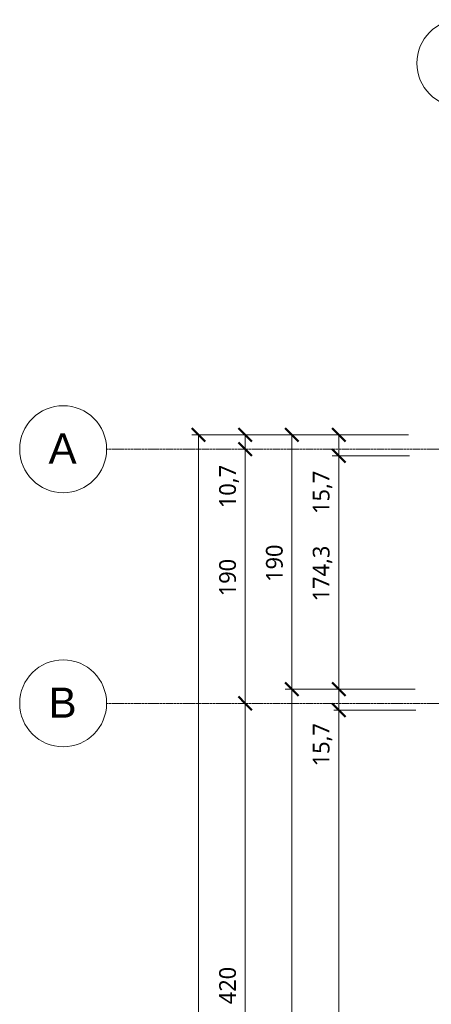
# Model space of a CAD drawing. Header units: millimetres. Extents: x -71081 to 41905, y -31219 to 13463.
# Tile 2 of 15: x -71081 to -68002, y -21179 to -13818. Entities that reach past the tile are written whole.
import ezdxf

# ---------------------------------------------------------------- set-up
doc = ezdxf.new("R2010")
doc.units = ezdxf.units.MM
doc.linetypes.add('Ligne de quadrillage', pattern=[22.225, 12.7, -3.175, 3.175, -3.175])
for name, color, linetype, lineweight in [('A-ANNO-DIMS', 211, 'Continuous', 9), ('A-ANNO-DIMS-50', 211, 'Continuous', 9), ('S-GRID', 1, 'Continuous', 9), ('S-GRID-IDEN', 1, 'Continuous', 9)]:
    doc.layers.add(name, color=color, linetype=linetype, lineweight=lineweight)
doc.styles.add('Arial', font='arial.ttf', dxfattribs={"height": 225})
doc.styles.add('Roboto_1', font='txt', dxfattribs={"height": 125})
doc.dimstyles.new('Diagonale_-_Arial_2_5_mm', dxfattribs={"dimscale": 304.8, "dimtxt": 131.342559, "dimasz": 0.328084, "dimexe": 0.164042, "dimexo": 0.246063, "dimgap": 0.082021, "dimtad": 1, "dimdec": 1, "dimlfac": 0.1, "dimrnd": 0.1, "dimdsep": 46, "dimtxsty": 'Roboto_1', "dimblk1": 'OBLIQUE', "dimblk2": 'OBLIQUE', "dimsah": 1, "dimcen": 0.09, "dimazin": 0, "dimtfac": 1, "dimtdec": 4, "dimtix": 1, "dimtmove": 1, "dimatfit": 3, "dimfxl": 1, "dimtvp": 1, "dimtfill": 1, "dimtolj": 1, "dimtzin": 0, "dimarcsym": 2})
doc.dimstyles.new('Diagonale_-_Arial_2_5_mm_1', dxfattribs={"dimscale": 304.8, "dimtxt": 131.342559, "dimasz": 0.328084, "dimexe": 0.164042, "dimexo": 0.246063, "dimgap": 0.082021, "dimtad": 1, "dimdec": 1, "dimlfac": 0.1, "dimrnd": 0.1, "dimdsep": 46, "dimtxsty": 'Roboto_1', "dimblk1": 'OBLIQUE', "dimblk2": 'OBLIQUE', "dimsah": 1, "dimcen": 0.09, "dimazin": 0, "dimtfac": 1, "dimtdec": 4, "dimtix": 1, "dimtmove": 0, "dimatfit": 3, "dimfxl": 1, "dimtvp": 1, "dimtfill": 1, "dimtolj": 1, "dimtzin": 0, "dimarcsym": 2})

# ---------------------------------------------------------------- blocks, each defined once
blk = doc.blocks.new('Quadrillage - Extrémité de la ligne de quadrillage - Cercle-11506-Charpente - Rdc')
at = {"layer": 'S-GRID-IDEN'}
blk.add_circle((0, 0), 6.5, dxfattribs=at)
blk = doc.blocks.new('DIMBLOCK18-Charpente - Rdc')
at = {"layer": 'A-ANNO-DIMS-50', "lineweight": 50}
for p, q in [((-69744.5, -16921.8), (-69794.5, -16871.8)), ((-69744.5, -16921.8), (-69694.5, -16971.8)), ((-69744.5, -26735.8), (-69794.5, -26685.8)), ((-69744.5, -26735.8), (-69694.5, -26785.8))]:
    blk.add_line(p, q, dxfattribs=at)
at = {"layer": 'A-ANNO-DIMS-50'}
for p, q in [((-69744.5, -16921.8), (-69794.5, -16921.8)), ((-69744.5, -26735.8), (-69744.5, -16921.8)), ((-69744.5, -16921.8), (-68172.3, -16921.8)), ((-69744.5, -26735.8), (-69794.5, -26735.8)), ((-69744.5, -26735.8), (-68123.7, -26735.8))]:
    blk.add_line(p, q, dxfattribs=at)
at = {"layer": 'A-ANNO-DIMS-50', "color": 0, "insert": (-69939, -22044.8), "char_height": 125, "width": 518.591, "attachment_point": 1, "rotation": 90, "line_spacing_factor": 1.016846, "style": 'Roboto_1', "bg_fill": 3, "box_fill_scale": 1.25, "bg_fill_color": 256, "bg_fill_true_color": 13158600, "bg_fill_transparency": 0}
blk.add_mtext('981,4', dxfattribs=at)
blk = doc.blocks.new('_Oblique')
at = {"color": 0, "linetype": 'ByBlock', "lineweight": -2}
blk.add_line((-0.5, -0.5), (0.5, 0.5), dxfattribs=at)
blk = doc.blocks.new('DIMBLOCK21-Charpente - Rdc')
at = {"layer": 'A-ANNO-DIMS-50', "lineweight": 50}
for p, q in [((-69394.5, -18928.8), (-69444.5, -18878.8)), ((-69394.5, -18928.8), (-69344.5, -18978.8)), ((-69394.5, -23128.8), (-69444.5, -23078.8)), ((-69394.5, -23128.8), (-69344.5, -23178.8))]:
    blk.add_line(p, q, dxfattribs=at)
at = {"layer": 'A-ANNO-DIMS-50'}
for p, q in [((-69394.5, -18928.8), (-69444.5, -18928.8)), ((-69394.5, -23128.8), (-69394.5, -18928.8)), ((-69394.5, -18928.8), (-69390.3, -18928.8)), ((-69394.5, -23128.8), (-69444.5, -23128.8)), ((-69394.5, -23128.8), (-69390.3, -23128.8))]:
    blk.add_line(p, q, dxfattribs=at)
at = {"layer": 'A-ANNO-DIMS-50', "color": 0, "insert": (-69589, -21178.1), "char_height": 125, "width": 358.438, "attachment_point": 1, "rotation": 90, "line_spacing_factor": 1.016846, "style": 'Roboto_1', "bg_fill": 3, "box_fill_scale": 1.25, "bg_fill_color": 256, "bg_fill_true_color": 13158600, "bg_fill_transparency": 0}
blk.add_mtext('420', dxfattribs=at)
blk = doc.blocks.new('DIMBLOCK22-Charpente - Rdc')
at = {"layer": 'A-ANNO-DIMS-50', "lineweight": 50}
for p, q in [((-69394.5, -17028.8), (-69444.5, -16978.8)), ((-69394.5, -17028.8), (-69344.5, -17078.8)), ((-69394.5, -18928.8), (-69444.5, -18878.8)), ((-69394.5, -18928.8), (-69344.5, -18978.8))]:
    blk.add_line(p, q, dxfattribs=at)
at = {"layer": 'A-ANNO-DIMS-50'}
for p, q in [((-69394.5, -17028.8), (-69444.5, -17028.8)), ((-69394.5, -18928.8), (-69394.5, -17028.8)), ((-69394.5, -17028.8), (-69390.3, -17028.8)), ((-69394.5, -18928.8), (-69444.5, -18928.8)), ((-69394.5, -18928.8), (-69390.3, -18928.8))]:
    blk.add_line(p, q, dxfattribs=at)
at = {"layer": 'A-ANNO-DIMS-50', "color": 0, "insert": (-69589, -18128.1), "char_height": 125, "width": 358.438, "attachment_point": 1, "rotation": 90, "line_spacing_factor": 1.016846, "style": 'Roboto_1', "bg_fill": 3, "box_fill_scale": 1.25, "bg_fill_color": 256, "bg_fill_true_color": 13158600, "bg_fill_transparency": 0}
blk.add_mtext('190', dxfattribs=at)
blk = doc.blocks.new('DIMBLOCK23-Charpente - Rdc')
at = {"layer": 'A-ANNO-DIMS-50', "lineweight": 50}
for p, q in [((-69394.5, -16921.8), (-69444.5, -16871.8)), ((-69394.5, -16921.8), (-69344.5, -16971.8)), ((-69394.5, -17028.8), (-69444.5, -16978.8)), ((-69394.5, -17028.8), (-69344.5, -17078.8))]:
    blk.add_line(p, q, dxfattribs=at)
at = {"layer": 'A-ANNO-DIMS-50'}
for p, q in [((-69394.5, -16921.8), (-69444.5, -16921.8)), ((-69394.5, -17028.8), (-69394.5, -16921.8)), ((-69394.5, -16921.8), (-68172.3, -16921.8)), ((-69394.5, -17137), (-69394.5, -16975.3)), ((-69394.5, -17028.8), (-69444.5, -17028.8)), ((-69394.5, -17028.8), (-69390.3, -17028.8)), ((-69394.5, -17469.6), (-69394.5, -17137))]:
    blk.add_line(p, q, dxfattribs=at)
at = {"layer": 'A-ANNO-DIMS-50', "color": 0, "insert": (-69589, -17469.6), "char_height": 125, "width": 399.112, "attachment_point": 1, "rotation": 90, "line_spacing_factor": 1.016846, "style": 'Roboto_1', "bg_fill": 3, "box_fill_scale": 1.25, "bg_fill_color": 256, "bg_fill_true_color": 13158600, "bg_fill_transparency": 0}
blk.add_mtext('10,7', dxfattribs=at)
blk = doc.blocks.new('DIMBLOCK27-Charpente - Rdc')
at = {"layer": 'A-ANNO-DIMS-50', "lineweight": 50}
for p, q in [((-68694.5, -18978.8), (-68744.5, -18928.8)), ((-68694.5, -18978.8), (-68644.5, -19028.8)), ((-68694.5, -26578.8), (-68744.5, -26528.8)), ((-68694.5, -26578.8), (-68644.5, -26628.8))]:
    blk.add_line(p, q, dxfattribs=at)
at = {"layer": 'A-ANNO-DIMS-50'}
for p, q in [((-68694.5, -18978.8), (-68744.5, -18978.8)), ((-68694.5, -26578.8), (-68694.5, -18978.8)), ((-68694.5, -18978.8), (-68118.6, -18978.8)), ((-68694.5, -26578.8), (-68744.5, -26578.8)), ((-68694.5, -26578.8), (-68118.6, -26578.8))]:
    blk.add_line(p, q, dxfattribs=at)
at = {"layer": 'A-ANNO-DIMS-50', "color": 0, "insert": (-68889, -22928.1), "char_height": 125, "width": 358.438, "attachment_point": 1, "rotation": 90, "line_spacing_factor": 1.016846, "style": 'Roboto_1', "bg_fill": 3, "box_fill_scale": 1.25, "bg_fill_color": 256, "bg_fill_true_color": 13158600, "bg_fill_transparency": 0}
blk.add_mtext('760', dxfattribs=at)
blk = doc.blocks.new('DIMBLOCK28-Charpente - Rdc')
at = {"layer": 'A-ANNO-DIMS-50', "lineweight": 50}
for p, q in [((-68694.5, -18821.8), (-68744.5, -18771.8)), ((-68694.5, -18821.8), (-68644.5, -18871.8)), ((-68694.5, -18978.8), (-68744.5, -18928.8)), ((-68694.5, -18978.8), (-68644.5, -19028.8))]:
    blk.add_line(p, q, dxfattribs=at)
at = {"layer": 'A-ANNO-DIMS-50'}
for p, q in [((-68694.5, -18821.8), (-68744.5, -18821.8)), ((-68694.5, -18978.8), (-68694.5, -18821.8)), ((-68694.5, -18821.8), (-68123.7, -18821.8)), ((-68694.5, -19067.1), (-68694.5, -18900.3)), ((-68694.5, -18978.8), (-68744.5, -18978.8)), ((-68694.5, -18978.8), (-68118.6, -18978.8)), ((-68694.5, -19399.7), (-68694.5, -19067.1))]:
    blk.add_line(p, q, dxfattribs=at)
at = {"layer": 'A-ANNO-DIMS-50', "color": 0, "insert": (-68889, -19399.7), "char_height": 125, "width": 399.112, "attachment_point": 1, "rotation": 90, "line_spacing_factor": 1.016846, "style": 'Roboto_1', "bg_fill": 3, "box_fill_scale": 1.25, "bg_fill_color": 256, "bg_fill_true_color": 13158600, "bg_fill_transparency": 0}
blk.add_mtext('15,7', dxfattribs=at)
blk = doc.blocks.new('DIMBLOCK29-Charpente - Rdc')
at = {"layer": 'A-ANNO-DIMS-50', "lineweight": 50}
for p, q in [((-68694.5, -17078.8), (-68744.5, -17028.8)), ((-68694.5, -17078.8), (-68644.5, -17128.8)), ((-68694.5, -18821.8), (-68744.5, -18771.8)), ((-68694.5, -18821.8), (-68644.5, -18871.8))]:
    blk.add_line(p, q, dxfattribs=at)
at = {"layer": 'A-ANNO-DIMS-50'}
for p, q in [((-68694.5, -17078.8), (-68744.5, -17078.8)), ((-68694.5, -18821.8), (-68694.5, -17078.8)), ((-68694.5, -17078.8), (-68165.6, -17078.8)), ((-68694.5, -18821.8), (-68744.5, -18821.8)), ((-68694.5, -18821.8), (-68123.7, -18821.8))]:
    blk.add_line(p, q, dxfattribs=at)
at = {"layer": 'A-ANNO-DIMS-50', "color": 0, "insert": (-68889, -18166.3), "char_height": 125, "width": 518.591, "attachment_point": 1, "rotation": 90, "line_spacing_factor": 1.016846, "style": 'Roboto_1', "bg_fill": 3, "box_fill_scale": 1.25, "bg_fill_color": 256, "bg_fill_true_color": 13158600, "bg_fill_transparency": 0}
blk.add_mtext('174,3', dxfattribs=at)
blk = doc.blocks.new('DIMBLOCK30-Charpente - Rdc')
at = {"layer": 'A-ANNO-DIMS-50', "lineweight": 50}
for p, q in [((-68694.5, -16921.8), (-68744.5, -16871.8)), ((-68694.5, -16921.8), (-68644.5, -16971.8)), ((-68694.5, -17078.8), (-68744.5, -17028.8)), ((-68694.5, -17078.8), (-68644.5, -17128.8))]:
    blk.add_line(p, q, dxfattribs=at)
at = {"layer": 'A-ANNO-DIMS-50'}
for p, q in [((-68694.5, -16921.8), (-68744.5, -16921.8)), ((-68694.5, -17078.8), (-68694.5, -16921.8)), ((-68694.5, -16921.8), (-68172.3, -16921.8)), ((-68694.5, -17180.4), (-68694.5, -17000.3)), ((-68694.5, -17078.8), (-68744.5, -17078.8)), ((-68694.5, -17078.8), (-68165.6, -17078.8)), ((-68694.5, -17513), (-68694.5, -17180.4))]:
    blk.add_line(p, q, dxfattribs=at)
at = {"layer": 'A-ANNO-DIMS-50', "color": 0, "insert": (-68889, -17513), "char_height": 125, "width": 399.112, "attachment_point": 1, "rotation": 90, "line_spacing_factor": 1.016846, "style": 'Roboto_1', "bg_fill": 3, "box_fill_scale": 1.25, "bg_fill_color": 256, "bg_fill_true_color": 13158600, "bg_fill_transparency": 0}
blk.add_mtext('15,7', dxfattribs=at)
blk = doc.blocks.new('DIMBLOCK79-Charpente - Rdc')
at = {"layer": 'A-ANNO-DIMS-50', "lineweight": 50}
for p, q in [((-69044.5, -18821.8), (-69094.5, -18771.8)), ((-69044.5, -18821.8), (-68994.5, -18871.8)), ((-69044.5, -26735.8), (-69094.5, -26685.8)), ((-69044.5, -26735.8), (-68994.5, -26785.8))]:
    blk.add_line(p, q, dxfattribs=at)
at = {"layer": 'A-ANNO-DIMS-50'}
for p, q in [((-69044.5, -18821.8), (-69094.5, -18821.8)), ((-69044.5, -26735.8), (-69044.5, -18821.8)), ((-69044.5, -18821.8), (-68123.7, -18821.8)), ((-69044.5, -26735.8), (-69094.5, -26735.8)), ((-69044.5, -26735.8), (-68123.7, -26735.8))]:
    blk.add_line(p, q, dxfattribs=at)
at = {"layer": 'A-ANNO-DIMS-50', "color": 0, "insert": (-69239, -22994.8), "char_height": 125, "width": 518.591, "attachment_point": 1, "rotation": 90, "line_spacing_factor": 1.016846, "style": 'Roboto_1', "bg_fill": 3, "box_fill_scale": 1.25, "bg_fill_color": 256, "bg_fill_true_color": 13158600, "bg_fill_transparency": 0}
blk.add_mtext('791,4', dxfattribs=at)
blk = doc.blocks.new('DIMBLOCK80-Charpente - Rdc')
at = {"layer": 'A-ANNO-DIMS-50', "lineweight": 50}
for p, q in [((-69044.5, -16921.8), (-69094.5, -16871.8)), ((-69044.5, -16921.8), (-68994.5, -16971.8)), ((-69044.5, -18821.8), (-69094.5, -18771.8)), ((-69044.5, -18821.8), (-68994.5, -18871.8))]:
    blk.add_line(p, q, dxfattribs=at)
at = {"layer": 'A-ANNO-DIMS-50'}
for p, q in [((-69044.5, -16921.8), (-69094.5, -16921.8)), ((-69044.5, -18821.8), (-69044.5, -16921.8)), ((-69044.5, -16921.8), (-68172.3, -16921.8)), ((-69044.5, -18821.8), (-69094.5, -18821.8)), ((-69044.5, -18821.8), (-68123.7, -18821.8))]:
    blk.add_line(p, q, dxfattribs=at)
at = {"layer": 'A-ANNO-DIMS-50', "color": 0, "insert": (-69239, -18021.1), "char_height": 125, "width": 358.438, "attachment_point": 1, "rotation": 90, "line_spacing_factor": 1.016846, "style": 'Roboto_1', "bg_fill": 3, "box_fill_scale": 1.25, "bg_fill_color": 256, "bg_fill_true_color": 13158600, "bg_fill_transparency": 0}
blk.add_mtext('190', dxfattribs=at)

msp = doc.modelspace()

# ---------------------------------------------------------------- linework, layer by layer
at = {"layer": 'S-GRID', "linetype": 'Ligne de quadrillage'}
for p, q in [((-70430.91, -17028.76), (-47555.31, -17028.76)), ((-70430.91, -18928.76), (-47555.31, -18928.76))]:
    msp.add_line(p, q, dxfattribs=at)

# ---------------------------------------------------------------- block references
at = {"layer": 'S-GRID-IDEN', "xscale": 49.99999999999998, "yscale": 49.99999999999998, "zscale": 49.99999999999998}
msp.add_blockref('Quadrillage - Extrémité de la ligne de quadrillage - Cercle-11506-Charpente - Rdc', (-67785.87, -14142.83), dxfattribs=at)
for p, rotation in [((-70755.91, -17028.76), 269.9999999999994), ((-70755.91, -18928.76), 269.9999999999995)]:
    msp.add_blockref('Quadrillage - Extrémité de la ligne de quadrillage - Cercle-11506-Charpente - Rdc', p, dxfattribs=dict(at, rotation=rotation))

# ---------------------------------------------------------------- next in the draw order: texts
at = {"layer": 'S-GRID-IDEN', "char_height": 225, "width": 256.54, "attachment_point": 1, "style": 'Arial', "bg_fill": 3, "box_fill_scale": 1.25, "bg_fill_color": 256, "bg_fill_true_color": 13158600, "bg_fill_transparency": 0}
for s, insert in [('A', (-70864.7, -16911.12)), ('B', (-70864.7, -18811.12))]:
    msp.add_mtext(s, dxfattribs=dict(at, insert=insert))

# ---------------------------------------------------------------- next in the draw order: dimensions: what is measured, and where the dimension line sits
at = {"layer": 'A-ANNO-DIMS'}
dim = msp.add_linear_dim(base=(-69744.54, -16921.76), p1=(-68048.68, -26735.76), p2=(-68097.3, -16921.76), angle=90, dimstyle='Diagonale_-_Arial_2_5_mm_1', override={"dimpost": '<>', "dimfxl": 9814.120425}, dxfattribs=at)
dim.commit()
dim.dimension.update_dxf_attribs({"geometry": 'DIMBLOCK18-Charpente - Rdc', "text_midpoint": (-69833.76, -21828.76)})

# ---------------------------------------------------------------- next in the draw order: dimensions: what is measured, and where the dimension line sits
for base, p1, p2, override, picture, middle in [((-69394.54, -18928.76), (-69465.25, -23128.76), (-69465.25, -18928.76), {"dimpost": '<>', "dimfxl": 4200}, 'DIMBLOCK21-Charpente - Rdc', (-69483.76, -21028.76)), ((-68694.54, -18978.76), (-68043.64, -26578.76), (-68043.64, -18978.76), {"dimpost": '<>', "dimfxl": 7600}, 'DIMBLOCK27-Charpente - Rdc', (-68783.76, -22778.76))]:
    dim = msp.add_linear_dim(base=base, p1=p1, p2=p2, angle=90, dimstyle='Diagonale_-_Arial_2_5_mm_1', override=override, dxfattribs=at)
    dim.commit()
    dim.dimension.update_dxf_attribs({"geometry": picture, "text_midpoint": middle})

# ---------------------------------------------------------------- next in the draw order: dimensions: what is measured, and where the dimension line sits
dim = msp.add_linear_dim(base=(-69394.54, -17028.76), p1=(-69465.25, -18928.76), p2=(-69465.25, -17028.76), angle=90, dimstyle='Diagonale_-_Arial_2_5_mm_1', override={"dimpost": '<>', "dimfxl": 1900}, dxfattribs=at)
dim.commit()
dim.dimension.update_dxf_attribs({"geometry": 'DIMBLOCK22-Charpente - Rdc', "text_midpoint": (-69483.76, -17978.76)})
dim = msp.add_linear_dim(base=(-68694.54, -18821.76), p1=(-68043.64, -18978.76), p2=(-68048.68, -18821.76), angle=90, dimstyle='Diagonale_-_Arial_2_5_mm', override={"dimpost": '<>', "dimfxl": 157.080809}, dxfattribs=at)
dim.commit()
dim.dimension.update_dxf_attribs({"geometry": 'DIMBLOCK28-Charpente - Rdc', "text_midpoint": (-68805.7, -19200.16), "dimtype": 160, "text_rotation": 90})

# ---------------------------------------------------------------- next in the draw order: dimensions: what is measured, and where the dimension line sits
dim = msp.add_linear_dim(base=(-69394.54, -16921.76), p1=(-69465.25, -17028.76), p2=(-68097.3, -16921.76), angle=90, dimstyle='Diagonale_-_Arial_2_5_mm', override={"dimpost": '<>', "dimfxl": 1372.133316}, dxfattribs=at)
dim.commit()
dim.dimension.update_dxf_attribs({"geometry": 'DIMBLOCK23-Charpente - Rdc', "text_midpoint": (-69505.7, -17270.03), "dimtype": 160, "text_rotation": 90})

# ---------------------------------------------------------------- next in the draw order: dimensions: what is measured, and where the dimension line sits
dim = msp.add_linear_dim(base=(-68694.54, -17078.76), p1=(-68048.68, -18821.76), p2=(-68090.59, -17078.76), angle=90, dimstyle='Diagonale_-_Arial_2_5_mm_1', override={"dimpost": '<>', "dimfxl": 1743.50381}, dxfattribs=at)
dim.commit()
dim.dimension.update_dxf_attribs({"geometry": 'DIMBLOCK29-Charpente - Rdc', "text_midpoint": (-68783.76, -17950.26)})

# ---------------------------------------------------------------- next in the draw order: dimensions: what is measured, and where the dimension line sits
dim = msp.add_linear_dim(base=(-68694.54, -16921.76), p1=(-68090.59, -17078.76), p2=(-68097.3, -16921.76), angle=90, dimstyle='Diagonale_-_Arial_2_5_mm', override={"dimpost": '<>', "dimfxl": 157.143195}, dxfattribs=at)
dim.commit()
dim.dimension.update_dxf_attribs({"geometry": 'DIMBLOCK30-Charpente - Rdc', "text_midpoint": (-68805.7, -17313.47), "dimtype": 160, "text_rotation": 90})
dim = msp.add_linear_dim(base=(-69044.54, -18821.76), p1=(-68048.68, -26735.76), p2=(-68048.68, -18821.76), angle=90, dimstyle='Diagonale_-_Arial_2_5_mm_1', override={"dimpost": '<>', "dimfxl": 7914}, dxfattribs=at)
dim.commit()
dim.dimension.update_dxf_attribs({"geometry": 'DIMBLOCK79-Charpente - Rdc', "text_midpoint": (-69133.37, -22778.76)})

# ---------------------------------------------------------------- next in the draw order: dimensions: what is measured, and where the dimension line sits
dim = msp.add_linear_dim(base=(-69044.54, -16921.76), p1=(-68048.68, -18821.76), p2=(-68097.3, -16921.76), angle=90, dimstyle='Diagonale_-_Arial_2_5_mm_1', override={"dimpost": '<>', "dimfxl": 1900.621928}, dxfattribs=at)
dim.commit()
dim.dimension.update_dxf_attribs({"geometry": 'DIMBLOCK80-Charpente - Rdc', "text_midpoint": (-69133.76, -17871.76)})

doc.saveas('drawing.dxf')
